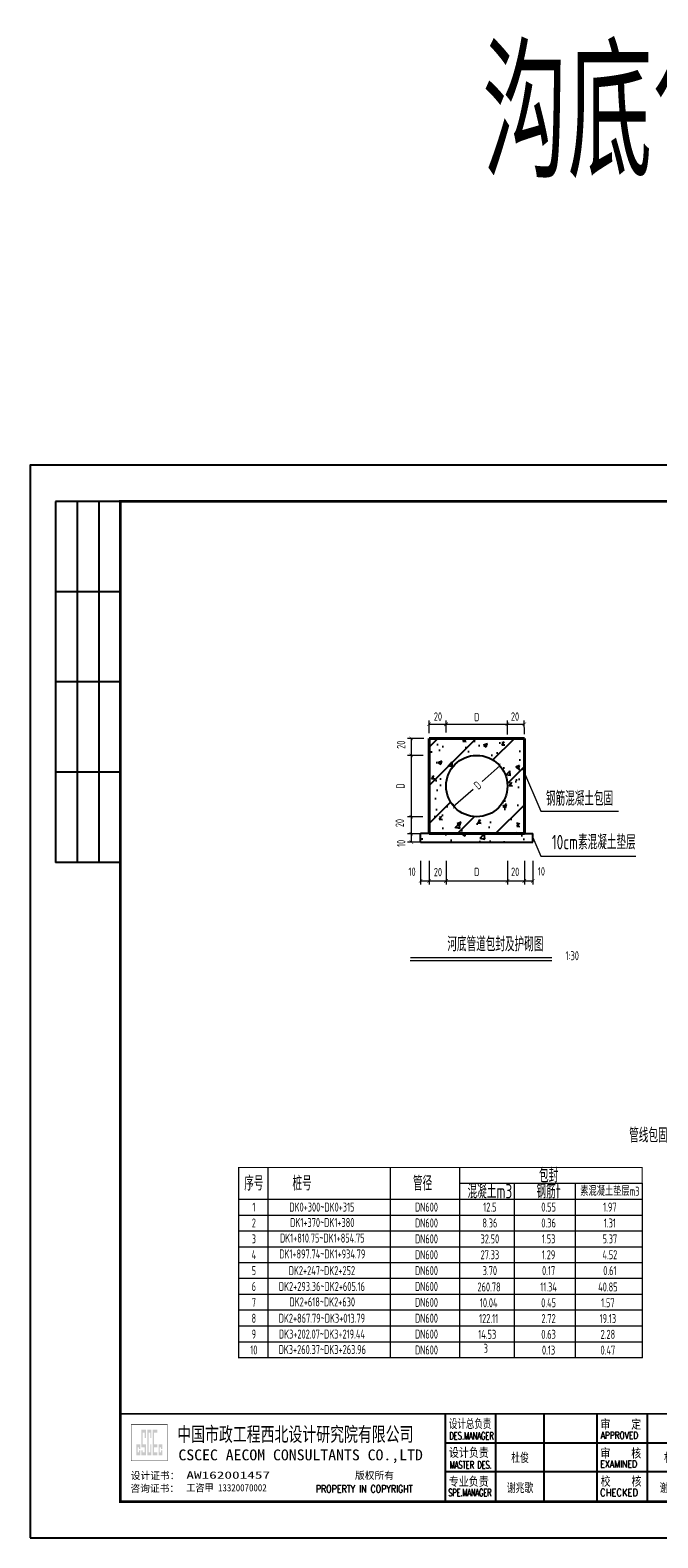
# Model space of a CAD drawing. Extents: x -493406 to 788281, y -294927 to -108123.
# Tile 1 of 9: x 444953 to 446917, y -287676 to -282958. Entities that reach past the tile are written whole.
import ezdxf
from ezdxf.enums import TextEntityAlignment as Align

# ---------------------------------------------------------------- set-up
doc = ezdxf.new("R2010")
doc.units = 0
doc.layers.add('GPSCOMMON', color=7, linetype='Continuous')
doc.layers.add('pp-com', color=7, linetype='Continuous')
doc.layers.add('标注', color=4, linetype='Continuous', lineweight=13)
doc.layers.add('粗线', color=1, linetype='Continuous', lineweight=40)
doc.styles.add('gpshz', font='tssdeng.shx', dxfattribs={"width": 0.7, "bigfont": 'tssdchn.shx'})
doc.styles.add('图签', font='txt', dxfattribs={"width": 0.66})
doc.styles.add('图签 1', font='romanc.shx', dxfattribs={"width": 0.8})
doc.styles.add('图签1', font='romanc.shx', dxfattribs={"width": 0.8})
doc.dimstyles.new('1bi50', dxfattribs={"dimtxt": 35, "dimasz": 15, "dimexe": 15, "dimexo": 15, "dimgap": 0.01, "dimtad": 1, "dimdec": 0, "dimlfac": 0.5, "dimdsep": 46, "dimtxsty": 'gpshz', "dimblk": 'ARCHTICK', "dimcen": 2.5, "dimclrd": 256, "dimclre": 256, "dimclrt": 256, "dimadec": 0, "dimazin": 0, "dimtfac": 1, "dimtdec": 0, "dimtmove": 2, "dimatfit": 0, "dimfxl": 0, "dimlwd": -1, "dimlwe": -1, "dimarcsym": 0})

# ---------------------------------------------------------------- blocks, each defined once
blk = doc.blocks.new('_ArchTick')
at = {"color": 0, "linetype": 'ByBlock', "const_width": 0.15}
blk.add_lwpolyline([(-0.5, -0.5), (0.5, 0.5)], dxfattribs=at)
blk = doc.blocks.new('*D79')
at = {"layer": 'Defpoints', "color": 0}
for p in [(446185.3, -285419.3), (446145.8, -285472.4), (446185.3, -285472.4)]:
    blk.add_point(p, dxfattribs=at)
at = {"layer": '标注'}
for p, q in [((446181.5, -285419.3), (446134.5, -285419.3)), ((446145.8, -285419.3), (446145.8, -285472.4)), ((446181.5, -285472.4), (446134.5, -285472.4))]:
    blk.add_line(p, q, dxfattribs=at)
at = {"layer": '标注', "xscale": 11.25, "yscale": 11.25, "zscale": 11.25}
for p, rotation in [((446145.8, -285419.3), 90), ((446145.8, -285472.4), 270)]:
    blk.add_blockref('_ArchTick', p, dxfattribs=dict(at, rotation=rotation))
at = {"layer": '标注', "insert": (446109.6, -285439.2), "char_height": 26.25, "attachment_point": 5, "rotation": 90, "style": 'gpshz'}
blk.add_mtext('20', dxfattribs=at)
blk = doc.blocks.new('*D80')
at = {"layer": 'Defpoints', "color": 0}
for p in [(446145.8, -285499), (446201.4, -285472.4), (446201.4, -285499)]:
    blk.add_point(p, dxfattribs=at)
at = {"layer": '标注'}
for p, q in [((446197.6, -285472.4), (446134.5, -285472.4)), ((446197.6, -285499), (446134.5, -285499)), ((446145.8, -285472.4), (446145.8, -285499))]:
    blk.add_line(p, q, dxfattribs=at)
at = {"layer": '标注', "xscale": 11.25, "yscale": 11.25, "zscale": 11.25}
for p, rotation in [((446145.8, -285472.4), 90), ((446145.8, -285499), 270)]:
    blk.add_blockref('_ArchTick', p, dxfattribs=dict(at, rotation=rotation))
at = {"layer": '标注', "insert": (446114.2, -285502.7), "char_height": 26.25, "attachment_point": 5, "rotation": 90, "style": 'gpshz'}
blk.add_mtext('10', dxfattribs=at)
blk = doc.blocks.new('*D81')
at = {"layer": 'Defpoints', "color": 0}
for p in [(446188.4, -285174.3), (446145.8, -285227.3), (446187.1, -285227.3)]:
    blk.add_point(p, dxfattribs=at)
at = {"layer": '标注'}
for p, q in [((446184.7, -285174.3), (446134.5, -285174.3)), ((446145.8, -285174.3), (446145.8, -285227.3)), ((446183.3, -285227.3), (446134.5, -285227.3))]:
    blk.add_line(p, q, dxfattribs=at)
at = {"layer": '标注', "xscale": 11.25, "yscale": 11.25, "zscale": 11.25}
for p, rotation in [((446145.8, -285174.3), 90), ((446145.8, -285227.3), 270)]:
    blk.add_blockref('_ArchTick', p, dxfattribs=dict(at, rotation=rotation))
at = {"layer": '标注', "insert": (446114, -285194.1), "char_height": 26.25, "attachment_point": 5, "rotation": 90, "style": 'gpshz'}
blk.add_mtext('20', dxfattribs=at)
blk = doc.blocks.new('*D82')
at = {"layer": 'Defpoints', "color": 0}
for p in [(446187.1, -285227.3), (446145.8, -285419.3), (446185.3, -285419.3)]:
    blk.add_point(p, dxfattribs=at)
at = {"layer": '标注'}
for p, q in [((446183.3, -285227.3), (446134.5, -285227.3)), ((446145.8, -285227.3), (446145.8, -285419.3)), ((446181.5, -285419.3), (446134.5, -285419.3))]:
    blk.add_line(p, q, dxfattribs=at)
at = {"layer": '标注', "xscale": 11.25, "yscale": 11.25, "zscale": 11.25}
for p, rotation in [((446145.8, -285227.3), 90), ((446145.8, -285419.3), 270)]:
    blk.add_blockref('_ArchTick', p, dxfattribs=dict(at, rotation=rotation))
at = {"layer": '标注', "insert": (446111.9, -285323.3), "char_height": 26.2, "attachment_point": 5, "rotation": 90, "style": 'gpshz'}
blk.add_mtext('D', dxfattribs=at)
blk = doc.blocks.new('*D83')
at = {"layer": 'Defpoints', "color": 0}
for p in [(446254.6, -285129.6), (446201.6, -285161.9), (446254.7, -285159.6)]:
    blk.add_point(p, dxfattribs=at)
at = {"layer": '标注'}
for p, q in [((446201.6, -285158.2), (446201.5, -285118.5)), ((446201.5, -285129.7), (446254.6, -285129.6)), ((446254.7, -285155.8), (446254.5, -285118.3))]:
    blk.add_line(p, q, dxfattribs=at)
at = {"layer": '标注', "xscale": 11.25, "yscale": 11.25, "zscale": 11.25}
for p, rotation in [((446201.5, -285129.7), 180.1724947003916), ((446254.6, -285129.6), 0.1724947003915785)]:
    blk.add_blockref('_ArchTick', p, dxfattribs=dict(at, rotation=rotation))
at = {"layer": '标注', "insert": (446229.3, -285105.9), "char_height": 26.25, "attachment_point": 5, "rotation": 0.1725, "style": 'gpshz'}
blk.add_mtext('20', dxfattribs=at)
blk = doc.blocks.new('*D84')
at = {"layer": 'Defpoints', "color": 0}
for p in [(446446.6, -285129.6), (446254.7, -285159.6), (446446.7, -285166)]:
    blk.add_point(p, dxfattribs=at)
at = {"layer": '标注'}
for p, q in [((446254.7, -285155.8), (446254.5, -285118.9)), ((446254.6, -285130.2), (446446.6, -285129.6)), ((446446.7, -285162.2), (446446.5, -285118.3))]:
    blk.add_line(p, q, dxfattribs=at)
at = {"layer": '标注', "xscale": 11.25, "yscale": 11.25, "zscale": 11.25}
for p, rotation in [((446254.6, -285130.2), 180.1724947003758), ((446446.6, -285129.6), 0.1724947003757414)]:
    blk.add_blockref('_ArchTick', p, dxfattribs=dict(at, rotation=rotation))
at = {"layer": '标注', "insert": (446350.7, -285107.6), "char_height": 26.2, "attachment_point": 5, "rotation": 0.1725, "style": 'gpshz'}
blk.add_mtext('D', dxfattribs=at)
blk = doc.blocks.new('*D85')
at = {"layer": 'Defpoints', "color": 0}
for p in [(446499.6, -285129.6), (446446.7, -285166), (446499.7, -285164.7)]:
    blk.add_point(p, dxfattribs=at)
at = {"layer": '标注'}
for p, q in [((446446.7, -285162.2), (446446.5, -285118.5)), ((446446.6, -285129.7), (446499.6, -285129.6)), ((446499.7, -285160.9), (446499.6, -285118.3))]:
    blk.add_line(p, q, dxfattribs=at)
at = {"layer": '标注', "xscale": 11.25, "yscale": 11.25, "zscale": 11.25}
for p, rotation in [((446446.6, -285129.7), 180.1724947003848), ((446499.6, -285129.6), 0.1724947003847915)]:
    blk.add_blockref('_ArchTick', p, dxfattribs=dict(at, rotation=rotation))
at = {"layer": '标注', "insert": (446470.5, -285105.9), "char_height": 26.25, "attachment_point": 5, "rotation": 0.1725, "style": 'gpshz'}
blk.add_mtext('20', dxfattribs=at)
blk = doc.blocks.new('*D86')
at = {"layer": 'Defpoints', "color": 0}
for p in [(446175.1, -285554), (446201.6, -285581.8), (446201.6, -285620.4)]:
    blk.add_point(p, dxfattribs=at)
at = {"layer": '标注'}
for p, q in [((446175.1, -285557.8), (446175.1, -285631.6)), ((446201.6, -285585.6), (446201.6, -285631.6)), ((446175.1, -285620.4), (446201.6, -285620.4))]:
    blk.add_line(p, q, dxfattribs=at)
at = {"layer": '标注', "xscale": 11.25, "yscale": 11.25, "zscale": 11.25, "rotation": 180}
blk.add_blockref('_ArchTick', (446175.1, -285620.4), dxfattribs=at)
at = {"layer": '标注', "xscale": 11.25, "yscale": 11.25, "zscale": 11.25}
blk.add_blockref('_ArchTick', (446201.6, -285620.4), dxfattribs=at)
at = {"layer": '标注', "insert": (446148.3, -285591.4), "char_height": 26.25, "attachment_point": 5, "style": 'gpshz'}
blk.add_mtext('10', dxfattribs=at)
blk = doc.blocks.new('*D87')
at = {"layer": 'Defpoints', "color": 0}
for p in [(446526.2, -285554), (446499.7, -285581.8), (446526.2, -285620.4)]:
    blk.add_point(p, dxfattribs=at)
at = {"layer": '标注'}
for p, q in [((446499.7, -285585.6), (446499.7, -285631.6)), ((446526.2, -285557.8), (446526.2, -285631.6)), ((446499.7, -285620.4), (446526.2, -285620.4))]:
    blk.add_line(p, q, dxfattribs=at)
at = {"layer": '标注', "xscale": 11.25, "yscale": 11.25, "zscale": 11.25, "rotation": 180}
blk.add_blockref('_ArchTick', (446499.7, -285620.4), dxfattribs=at)
at = {"layer": '标注', "xscale": 11.25, "yscale": 11.25, "zscale": 11.25}
blk.add_blockref('_ArchTick', (446526.2, -285620.4), dxfattribs=at)
at = {"layer": '标注', "insert": (446553.1, -285590.4), "char_height": 26.25, "attachment_point": 5, "style": 'gpshz'}
blk.add_mtext('10', dxfattribs=at)
blk = doc.blocks.new('*D88')
at = {"layer": 'Defpoints', "color": 0}
for p in [(446201.6, -285554), (446254.7, -285554), (446254.7, -285620.4)]:
    blk.add_point(p, dxfattribs=at)
at = {"layer": '标注'}
for p, q in [((446201.6, -285557.8), (446201.6, -285631.6)), ((446254.7, -285557.8), (446254.7, -285631.6)), ((446201.6, -285620.4), (446254.7, -285620.4))]:
    blk.add_line(p, q, dxfattribs=at)
at = {"layer": '标注', "xscale": 11.25, "yscale": 11.25, "zscale": 11.25, "rotation": 180}
blk.add_blockref('_ArchTick', (446201.6, -285620.4), dxfattribs=at)
at = {"layer": '标注', "xscale": 11.25, "yscale": 11.25, "zscale": 11.25}
blk.add_blockref('_ArchTick', (446254.7, -285620.4), dxfattribs=at)
at = {"layer": '标注', "insert": (446229.3, -285592.5), "char_height": 26.25, "attachment_point": 5, "style": 'gpshz'}
blk.add_mtext('20', dxfattribs=at)
blk = doc.blocks.new('*D89')
at = {"layer": 'Defpoints', "color": 0}
for p in [(446254.7, -285554), (446446.7, -285554), (446446.7, -285620.4)]:
    blk.add_point(p, dxfattribs=at)
at = {"layer": '标注'}
for p, q in [((446254.7, -285557.8), (446254.7, -285631.6)), ((446446.7, -285557.8), (446446.7, -285631.6)), ((446254.7, -285620.4), (446446.7, -285620.4))]:
    blk.add_line(p, q, dxfattribs=at)
at = {"layer": '标注', "xscale": 11.25, "yscale": 11.25, "zscale": 11.25, "rotation": 180}
blk.add_blockref('_ArchTick', (446254.7, -285620.4), dxfattribs=at)
at = {"layer": '标注', "xscale": 11.25, "yscale": 11.25, "zscale": 11.25}
blk.add_blockref('_ArchTick', (446446.7, -285620.4), dxfattribs=at)
at = {"layer": '标注', "insert": (446350.7, -285592), "char_height": 26.2, "attachment_point": 5, "style": 'gpshz'}
blk.add_mtext('D', dxfattribs=at)
blk = doc.blocks.new('*D90')
at = {"layer": 'Defpoints', "color": 0}
for p in [(446446.7, -285554), (446499.7, -285554), (446499.7, -285620.4)]:
    blk.add_point(p, dxfattribs=at)
at = {"layer": '标注'}
for p, q in [((446446.7, -285557.8), (446446.7, -285631.6)), ((446499.7, -285557.8), (446499.7, -285631.6)), ((446446.7, -285620.4), (446499.7, -285620.4))]:
    blk.add_line(p, q, dxfattribs=at)
at = {"layer": '标注', "xscale": 11.25, "yscale": 11.25, "zscale": 11.25, "rotation": 180}
blk.add_blockref('_ArchTick', (446446.7, -285620.4), dxfattribs=at)
at = {"layer": '标注', "xscale": 11.25, "yscale": 11.25, "zscale": 11.25}
blk.add_blockref('_ArchTick', (446499.7, -285620.4), dxfattribs=at)
at = {"layer": '标注', "insert": (446470.9, -285591.7), "char_height": 26.25, "attachment_point": 5, "style": 'gpshz'}
blk.add_mtext('20', dxfattribs=at)
blk = doc.blocks.new('*U69')
at = {"linetype": 'Continuous'}
h = blk.add_hatch(color=0, dxfattribs=at)
h.paths.add_polyline_path([(30.15, 24.21), (30.15, 23.67), (29.79, 23.67), (29.79, 25.06), (30.15, 25.06), (30.15, 24.58), (30.49, 24.58), (30.49, 25.94), (29.45, 25.94), (29.45, 22.84), (30.49, 22.84), (30.49, 24.21)])
h.paths.add_polyline_path([(30.83, 24.21), (30.83, 22.84), (32.1, 22.84), (32.1, 25.94), (31.17, 25.94), (31.17, 29.16), (31.76, 29.16), (31.76, 27.64), (32.1, 27.64), (32.1, 29.98), (30.83, 29.98), (30.83, 25.06), (31.76, 25.06), (31.76, 23.67), (31.17, 23.67), (31.17, 24.21)])
h.paths.add_polyline_path([(33.25, 25.94), (33.25, 23.67), (32.78, 23.67), (32.78, 29.16), (33.25, 29.16), (33.25, 27.64), (33.59, 27.64), (33.59, 29.98), (32.44, 29.98), (32.44, 22.84), (33.59, 22.84), (33.59, 25.94)])
h.paths.add_polyline_path([(35.22, 29.98), (33.93, 29.98), (33.93, 22.84), (35.22, 22.84), (35.22, 23.67), (34.27, 23.67), (34.27, 25.06), (35.22, 25.06), (35.22, 25.94), (34.27, 25.94), (34.27, 29.16), (35.22, 29.16)])
h.paths.add_polyline_path([(36.25, 24.21), (36.25, 23.67), (35.9, 23.67), (35.9, 25.06), (36.25, 25.06), (36.25, 24.58), (36.59, 24.58), (36.59, 25.94), (35.56, 25.94), (35.56, 22.84), (36.59, 22.84), (36.59, 24.21)])
at = {"color": 0}
for p, q in [((7, 287), (7, 187)), ((25, 287), (7, 287)), ((13, 287), (13, 187)), ((19, 287), (19, 187)), ((360, 275), (360, 287)), ((385, 281), (385, 287)), ((410, 275), (410, 287)), ((360, 281), (410, 281)), ((360, 275), (410, 275)), ((25, 262), (7, 262)), ((25, 237), (7, 237)), ((25, 212), (7, 212)), ((25, 187), (7, 187)), ((129, 10.34), (129, 34.34)), ((142.36, 10.34), (142.36, 34.34)), ((157, 10.34), (157, 34.34)), ((171, 10.34), (171, 34.34)), ((185, 10.34), (185, 34.34)), ((199, 10.34), (199, 34.34)), ((213, 10.34), (213, 34.34)), ((227, 10.34), (227, 34.34)), ((255, 10.34), (255, 34.34)), ((268, 10.34), (268, 34.34)), ((282, 10.34), (282, 34.34)), ((327, 34.34), (327, 26.34)), ((343.88, 34.34), (343.88, 26.34)), ((383.01, 26.34), (383.01, 34.34)), ((396.62, 26.34), (396.62, 34.34)), ((115, 26.34), (330, 26.34)), ((327, 26.34), (410, 26.34)), ((327, 10.34), (327, 26.34)), ((115, 18.34), (327, 18.34))]:
    blk.add_line(p, q, dxfattribs=at)
blk.add_lwpolyline([(0, 0), (420, 0), (420, 297), (0, 297)], close=True, dxfattribs=at)
for points, const_width in [([(410, 10), (410, 287), (25, 287), (25, 10), (410, 10)], 0.75), ([(25, 34.34), (410, 34.34)], 0.5), ([(115, 10.34), (115, 34.34)], 0.5), ([(241, 10.34), (241, 34.34)], 0.5), ([(327, 10.34), (327, 26.34)], 0.35), ([(327, 26.34), (410, 26.34)], 0.35)]:
    blk.add_lwpolyline(points, dxfattribs=dict(at, const_width=const_width))
at = {"color": 0, "linetype": 'Continuous', "const_width": 0.107}
blk.add_lwpolyline([(28, 21.34), (38, 21.34), (38, 31.34), (28, 31.34)], close=True, dxfattribs=at)
at = {"color": 0}
for points in [[(330.54, 14.73), (330.54, 24.73), (331.09, 14.73), (331.09, 24.73)], [(331.74, 14.73), (331.74, 24.73), (332.29, 14.73), (332.29, 24.73)], [(332.94, 14.73), (332.94, 24.73), (335.14, 14.73), (335.14, 24.73)], [(335.79, 14.73), (335.79, 24.73), (336.89, 14.73), (336.89, 24.73)], [(337.54, 14.73), (337.54, 24.73), (338.09, 14.73), (338.09, 24.73)], [(338.74, 14.73), (338.74, 24.73), (339.29, 14.73), (339.29, 24.73)], [(341.04, 14.73), (341.04, 24.73), (341.59, 14.73), (341.59, 24.73)], [(342.79, 14.73), (342.79, 24.73), (343.89, 14.73), (343.89, 24.73)], [(344.54, 14.73), (344.54, 24.73), (345.09, 14.73), (345.09, 24.73)], [(346.29, 14.73), (346.29, 24.73), (347.39, 14.73), (347.39, 24.73)], [(348.04, 14.73), (348.04, 24.73), (348.59, 14.73), (348.59, 24.73)], [(349.24, 14.73), (349.24, 24.73), (350.34, 14.73), (350.34, 24.73)], [(351.54, 14.73), (351.54, 24.73), (352.09, 14.73), (352.09, 24.73)], [(353.84, 14.73), (353.84, 24.73), (354.39, 14.73), (354.39, 24.73)], [(355.04, 14.73), (355.04, 24.73), (355.59, 14.73), (355.59, 24.73)], [(356.79, 14.73), (356.79, 24.73), (357.34, 14.73), (357.34, 24.73)], [(359.09, 14.73), (359.09, 24.73), (359.64, 14.73), (359.64, 24.73)], [(360.29, 14.73), (360.29, 24.73), (360.84, 14.73), (360.84, 24.73)], [(362.04, 14.73), (362.04, 24.73), (362.59, 14.73), (362.59, 24.73)], [(364.34, 14.73), (364.34, 24.73), (364.89, 14.73), (364.89, 24.73)], [(365.54, 14.73), (365.54, 24.73), (366.09, 14.73), (366.09, 24.73)], [(367.29, 14.73), (367.29, 24.73), (368.39, 14.73), (368.39, 24.73)], [(369.04, 14.73), (369.04, 24.73), (369.59, 14.73), (369.59, 24.73)], [(370.79, 14.73), (370.79, 24.73), (371.89, 14.73), (371.89, 24.73)], [(372.54, 14.73), (372.54, 24.73), (373.09, 14.73), (373.09, 24.73)], [(375.39, 14.73), (375.39, 24.73), (375.94, 14.73), (375.94, 24.73)], [(376.59, 14.73), (376.59, 24.73), (377.14, 14.73), (377.14, 24.73)], [(377.79, 14.73), (377.79, 24.73), (378.34, 14.73), (378.34, 24.73)], [(378.99, 14.73), (378.99, 24.73), (380.09, 14.73), (380.09, 24.73)], [(380.74, 14.73), (380.74, 24.73), (381.84, 14.73), (381.84, 24.73)], [(383.04, 14.73), (383.04, 24.73), (383.59, 14.73), (383.59, 24.73)], [(384.79, 14.73), (384.79, 24.73), (385.89, 14.73), (385.89, 24.73)], [(386.54, 14.73), (386.54, 24.73), (387.64, 14.73), (387.64, 24.73)], [(388.29, 14.73), (388.29, 24.73), (389.39, 14.73), (389.39, 24.73)], [(390.59, 14.73), (390.59, 24.73), (391.69, 14.73), (391.69, 24.73)], [(392.34, 14.73), (392.34, 24.73), (392.89, 14.73), (392.89, 24.73)], [(393.54, 14.73), (393.54, 24.73), (394.09, 14.73), (394.09, 24.73)], [(395.29, 14.73), (395.29, 24.73), (396.94, 14.73), (396.94, 24.73)], [(397.59, 14.73), (397.59, 24.73), (398.14, 14.73), (398.14, 24.73)], [(398.79, 14.73), (398.79, 24.73), (399.34, 14.73), (399.34, 24.73)], [(399.99, 14.73), (399.99, 24.73), (400.54, 14.73), (400.54, 24.73)], [(401.19, 14.73), (401.19, 24.73), (403.39, 14.73), (403.39, 24.73)], [(404.04, 14.73), (404.04, 24.73), (404.59, 14.73), (404.59, 24.73)], [(404.59, 14.73), (404.59, 24.73), (404.59, 14.73), (404.59, 24.73)], [(404.59, 14.73), (404.59, 24.73), (404.59, 14.73), (404.59, 24.73)], [(404.59, 14.73), (404.59, 24.73), (404.59, 14.73), (404.59, 24.73)], [(404.59, 14.73), (404.59, 24.73), (404.59, 14.73), (404.59, 24.73)], [(404.59, 14.73), (404.59, 24.73), (404.59, 14.73), (404.59, 24.73)], [(404.59, 14.73), (404.59, 24.73), (404.59, 14.73), (404.59, 24.73)], [(404.59, 14.73), (404.59, 24.73), (404.59, 14.73), (404.59, 24.73)], [(404.59, 14.73), (404.59, 24.73), (404.59, 14.73), (404.59, 24.73)], [(404.59, 14.73), (404.59, 24.73), (404.59, 14.73), (404.59, 24.73)], [(404.59, 14.73), (404.59, 24.73), (404.59, 14.73), (404.59, 24.73)], [(404.59, 14.73), (404.59, 24.73), (404.59, 14.73), (404.59, 24.73)], [(404.59, 14.73), (404.59, 24.73), (404.59, 14.73), (404.59, 24.73)], [(404.59, 14.73), (404.59, 24.73), (404.59, 14.73), (404.59, 24.73)], [(404.59, 14.73), (404.59, 24.73), (404.59, 14.73), (404.59, 24.73)], [(404.59, 14.73), (404.59, 24.73), (404.59, 14.73), (404.59, 24.73)], [(404.59, 14.73), (404.59, 24.73), (404.59, 14.73), (404.59, 24.73)], [(404.59, 14.73), (404.59, 24.73), (404.59, 14.73), (404.59, 24.73)]]:
    blk.add_solid(points, dxfattribs=at)
at = {"color": 0, "linetype": 'Continuous'}
for s, height, style, width, p in [('共       张', 2.5, '图签', 0.8, (364.26, 282.49)), ('第       张', 2.5, '图签', 0.8, (389.04, 282.49)), ('中国市政工程西北设计研究院有限公司', 4, '图签', 0.74, (40.74, 26.71)), ('设计总负责', 2.5, '图签', 0.67, (115.98, 30.39)), ('DES.MANAGER', 2, '图签1', 0.55, (116.1, 27.26)), ('APPROVED', 2, '图签 1', 0.75, (158.02, 27.38)), ('审    定', 2.5, '图签', 0.85, (157.92, 30.22)), ('设    计', 2.5, '图签', 0.85, (199.94, 30.25)), ('DESIGNED', 2, '图签 1', 0.78, (199.99, 27.38)), ('PROJECT NO.', 2, '图签 1', 0.6, (241.93, 27.38)), ('工程编号', 2.5, '图签', 0.85, (241.94, 30.2)), ('工程名称', 2.5, '图签', 0.85, (268.91, 30.22)), ('PROJECT', 2, '图签 1', 0.8, (269.68, 27.39)), ('DRAWING NO.', 2, '图签 1', 0.59, (329.18, 27.29)), ('图纸编号', 2.5, '图签', 0.85, (329.28, 30.36)), ('EDITION', 2, '图签 1', 0.75, (385.15, 27.26)), ('版  本', 2.5, '图签', 0.85, (385.33, 30.27)), ('设计负责', 2.5, '图签', 0.85, (115.98, 22.4)), ('审    核', 2.5, '图签', 0.85, (157.92, 22.21)), ('注册工程师', 2.5, '图签', 0.68, (200, 22.38)), ('图纸比例', 2.5, '图签', 0.85, (241.94, 22.31)), ('子项名称', 2.5, '图签', 0.85, (268.88, 22.24)), ('CSCEC AECOM CONSULTANTS CO.,LTD', 3, '图签', 1.07, (41.06, 21.47)), ('MASTER DES.', 2, '图签1', 0.57, (116.21, 19.2)), ('EXAMINED', 2, '图签 1', 0.79, (157.88, 19.46)), ('REG.ENGINEER', 2, '图签 1', 0.53, (199.98, 19.5)), ('SCALE', 2, '图签 1', 0.8, (244.22, 19.48)), ('SUBSECTION', 2, '图签 1', 0.64, (268.76, 19.39)), ('专业负责', 2.5, '图签', 0.85, (115.95, 14.38)), ('校    核', 2.5, '图签', 0.85, (158, 14.42)), ('注册建筑师', 2.5, '图签', 0.68, (200.02, 14.45)), ('出图日期', 2.5, '图签', 0.85, (241.87, 14.4)), ('图纸名称', 2.5, '图签', 0.85, (268.91, 14.33)), ('PROPERTY IN COPYRIGHT', 2, '图签 1', 0.8, (79.11, 12.55)), ('SPE.MANAGER', 2, '图签 1', 0.56, (115.81, 11.53)), ('CHECKED', 2, '图签 1', 0.85, (157.85, 11.55)), ('REG.ARCHITECT', 2, '图签 1', 0.5, (199.98, 11.52)), ('DATE', 2, '图签 1', 0.8, (244.61, 11.52)), ('DRAWING TITLE', 2, '图签 1', 0.5, (268.86, 11.53))]:
    blk.add_text(s, height=height, dxfattribs=dict(at, style=style, width=width)).set_placement(p)
at = {"color": 0, "linetype": 'Continuous', "style": '图签'}
for s, p in [('设计证书：', (27.85, 16.24)), ('版权所有', (89.96, 16.29)), ('咨询证书：', (27.76, 12.7))]:
    blk.add_text(s, height=2, dxfattribs=at).set_placement(p)
at = {"color": 0}
blk.add_text('A J S 0 0 0 T 9 W Y ', height=2.5, dxfattribs=at).set_placement((368.31, 14.23), align=Align.TOP_CENTER)
at = {"color": 0, "linetype": 'Continuous', "style": '图签', "flags": 8}
for tag, width, p, p2 in [('设计总负责', 0.611046, (130.25, 28.99), (141.11, 28.99)), ('工程名称', 2.988281, (283.25, 28.99), (325.75, 28.99)), ('图纸编号', 2.575163, (345.13, 28.99), (381.76, 28.99)), ('子项名称', 2.988281, (283.25, 20.99), (325.75, 20.99))]:
    blk.add_attdef(tag, text='', height=2.5, dxfattribs=dict(at, width=width)).set_placement(p, p2, align=Align.FIT)
at = {"color": 0, "linetype": 'Continuous', "ltscale": 0.055, "style": '图签', "flags": 8}
for tag, width, p, p2 in [('审定', 1.617188, (172.25, 28.99), (183.75, 28.99)), ('设计', 1.617188, (214.25, 28.99), (225.75, 28.99)), ('工程编号', 0.738284, (256.25, 28.99), (266.75, 28.99)), ('版本', 1.530605, (397.87, 28.99), (408.75, 28.99)), ('设计负责', 0.763807, (130.25, 20.99), (141.11, 20.99)), ('审核', 1.617188, (172.25, 20.99), (183.75, 20.99)), ('注册工程师', 0.646875, (214.25, 20.99), (225.75, 20.99)), ('图纸比例', 0.738284, (256.25, 20.99), (266.75, 20.99)), ('专业负责', 0.763807, (130.25, 12.65), (141.11, 12.65)), ('校核', 1.617188, (172.25, 12.65), (183.75, 12.65)), ('注册建筑师', 0.646875, (214.25, 12.65), (225.75, 12.65)), ('出图日期', 0.738284, (256.25, 12.65), (266.75, 12.65))]:
    blk.add_attdef(tag, text='', height=2.5, dxfattribs=dict(at, width=width)).set_placement(p, p2, align=Align.FIT)
at = {"color": 0, "linetype": 'Continuous', "style": '图签'}
for tag, p, width in [('设计证书', (43.26, 16.37), 1.55), ('咨询证书', (43.26, 12.88), 0.9)]:
    blk.add_attdef(tag, p, '', height=2, dxfattribs=dict(at, width=width))
at = {"color": 0, "linetype": 'Continuous', "style": '图签', "width": 0.85}
for tag, height, p in [('图纸名称_2_1', 2.2, (305.02, 15.12)), ('图纸名称_1_1', 2.5, (305.02, 13.35)), ('图纸名称_2_2', 2.2, (305.02, 11.51))]:
    blk.add_attdef(tag, text='', height=height, dxfattribs=at).set_placement(p, align=Align.CENTER)
blk = doc.blocks.new('20180504.1549202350')
at = {"layer": 'GPSCOMMON'}
h = blk.add_hatch(dxfattribs=at)
h.set_pattern_fill('ANSI31', color=256, scale=26.6666, style=0)
h.set_pattern_definition([(45, (-208035.46, -18066.73), (-59.868224, 59.868224), [])])
h.paths.add_polyline_path([(446499.72, -285174.27), (446356.88, -285174.27), (446201.63, -285174.27), (446201.63, -285309.98), (446201.63, -285472.36), (446371.72, -285472.36), (446499.72, -285472.36), (446499.72, -285309.98)])
h.paths.add_polyline_path([(446446.68, -285323.32, -1), (446254.68, -285323.32, -1)], flags=16)
h.paths.add_polyline_path([(446140.41, -285527.44), (446140.41, -285477.9), (446094.65, -285477.9), (446094.65, -285527.44)], flags=9)
h = blk.add_hatch(dxfattribs=at)
h.set_pattern_fill('AR-CONC', color=256, scale=0.666665, style=0)
h.set_pattern_definition([(50, (-778743.33, 178516.6), (121.456142, -10.6260305), [12.699968, -139.699651]), (355, (-778743.33, 178516.6), (-23.495556, 127.370912), [10.159975, -111.76011]), (100.451445, (-778733.21, 178515.72), (97.960586, 116.744876), [10.793312, -118.726533]), (46.1842, (-778743.33, 178550.47), (180.718909, -28.028149), [19.049952, -209.549476]), (96.635558, (-778728.27, 178548.13), (158.269027, 164.950337), [16.189975, -178.08996]), (351.184151, (-778743.33, 178550.47), (158.269027, 164.950337), [15.23994, -167.639402]), (21, (-778726.39, 178542), (101.076008, -68.176628), [12.699968, -139.699651]), (326, (-778726.4, 178542), (41.201249, 122.79167), [10.159975, -111.759721]), (71.451445, (-778717.97, 178536.32), (142.277257, 54.615043), [10.793312, -118.726328]), (37.5, (-778743.328, 178516.603), (2.0590637, 56.369885), [0, -110.4050573, 0, -113.4530497, 0, -112.183053]), (7.5, (-778743.33, 178516.6), (44.5463303, 66.786883), [0, -64.6851716, 0, -107.8650637, 0, -42.7565598]), (327.5, (-778781.09, 178516.603), (90.3935041, -3.8191531), [0, -42.3332275, 0, -132.07967, 0, -175.259562]), (317.5, (-778798.02, 178516.6), (98.7525407, 16.9509516), [0, -55.033196, 0, -87.7144474, 0, -124.459689])])
h.paths.add_polyline_path([(446499.72, -285174.27), (446356.88, -285174.27), (446201.63, -285174.27), (446201.63, -285309.98), (446201.63, -285472.36), (446371.72, -285472.36), (446499.72, -285472.36), (446499.72, -285309.98)])
h.paths.add_polyline_path([(446446.68, -285323.32, -1), (446254.68, -285323.32, -1)], flags=16)
at = {"layer": 'GPSCOMMON', "ltscale": 0.01}
h = blk.add_hatch(dxfattribs=at)
h.set_pattern_fill('AR-CONC', color=256, scale=0.666665, style=0)
h.set_pattern_definition([(50, (-690.8, 29.6), (121.456142, -10.62603), [12.699968, -139.69965]), (355, (-690.8, 29.6), (-23.49516, 127.370777), [10.159975, -111.75972]), (100.451, (-680.68, 28.71), (97.961423, 116.744167), [10.793306, -118.72637]), (46.1842, (-690.8, 63.47), (180.71891, -28.02815), [19.04995, -209.549476]), (96.6356, (-675.74, 61.13), (158.269094, 164.94996), [16.18996, -178.089555]), (351.184, (-690.8, 63.47), (158.26934, 164.949666), [15.23996, -167.63958]), (21, (-673.87, 55), (101.076334, -68.176842), [12.699968, -139.69965]), (326, (-673.87, 55), (41.20125, 122.79167), [10.159975, -111.75972]), (71.4514, (-665.44, 49.32), (142.277305, 54.615102), [10.793306, -118.72637]), (37.5, (-690.8, 29.6), (2.0590637, 56.369885), [0, -110.405057, 0, -113.45305, 0, -112.183053]), (7.5, (-690.8, 29.6), (44.54633, 66.786883), [0, -64.685172, 0, -107.865064, 0, -42.75656]), (327.5, (-728.56, 29.6), (90.393504, -3.819153), [0, -42.3332275, 0, -132.07967, 0, -175.259562]), (317.5, (-745.495, 29.6), (98.752541, 16.950952), [0, -55.033196, 0, -87.714447, 0, -124.459689])])
h.paths.add_polyline_path([(446201.63, -285472.36), (446175.11, -285472.36), (446175.11, -285499.03), (446526.25, -285499.03), (446526.25, -285472.36), (446499.72, -285472.36), (446356.88, -285472.36)])
at = {"layer": 'GPSCOMMON'}
for p, q in [((446201.63, -285472.36), (446175.11, -285472.36)), ((446175.11, -285499.03), (446526.25, -285499.03)), ((446499.72, -285472.36), (446526.25, -285472.36))]:
    blk.add_line(p, q, dxfattribs=at)
for points in [[(446175.11, -285499.03), (446175.11, -285472.36)], [(446526.25, -285499.03), (446526.25, -285472.36)]]:
    blk.add_lwpolyline(points, dxfattribs=at)
blk.add_circle((446350.68, -285323.32), 96, dxfattribs=at)
at = {"layer": '标注'}
for p, q in [((446424.41, -285259.53), (446367.57, -285308.71)), ((446493.77, -285268.67), (446551.74, -285401.53)), ((446276.94, -285387.12), (446339.13, -285333.31)), ((446551.74, -285401.53), (446794.4, -285401.53)), ((446526.25, -285484.7), (446551.74, -285543.13)), ((446551.74, -285543.13), (446848.8, -285543.13)), ((446142.42, -285869.37), (446586.18, -285869.37)), ((445604.8, -286516.73), (445604.8, -287112.77)), ((445697, -286516.73), (445697, -287112.77)), ((446080.2, -286516.73), (446080.2, -287112.77)), ((446296.7, -286516.73), (446296.7, -287112.77)), ((446296.7, -286566.4), (446868.8, -286566.4)), ((446467.3, -286566.4), (446467.3, -287112.77)), ((446658.92, -286566.4), (446658.92, -287112.77)), ((446868.8, -286566.4), (446868.8, -287112.77)), ((445604.8, -286616.07), (446868.8, -286616.07)), ((445604.8, -286665.74), (446868.8, -286665.74)), ((445604.8, -286715.41), (446868.8, -286715.41)), ((445604.8, -286765.08), (446868.8, -286765.08)), ((445604.8, -286814.75), (446868.8, -286814.75)), ((446868.8, -286864.42), (445604.8, -286864.42)), ((446868.8, -286914.09), (445604.8, -286914.09)), ((446868.8, -286963.76), (445604.8, -286963.76)), ((446868.8, -287013.43), (445604.8, -287013.43)), ((446868.8, -287112.77), (445604.8, -287112.77))]:
    blk.add_line(p, q, dxfattribs=at)
for points, const_width in [([(446142.42, -285860.39), (446586.18, -285860.39)], 3.75), ([(445604.8, -286516.73), (446868.8, -286516.73), (446868.8, -287112.77), (445604.8, -287112.77), (445604.8, -286516.73)], 3.02)]:
    blk.add_lwpolyline(points, dxfattribs=dict(at, const_width=const_width))
blk.add_lwpolyline([(446868.8, -287063.1), (445604.8, -287063.1)], dxfattribs=at)
at = {"layer": '粗线'}
for p, q in [((446201.63, -285309.98), (446201.63, -285174.27)), ((446371.72, -285174.27), (446201.63, -285174.27)), ((446356.88, -285174.27), (446499.72, -285174.27)), ((446499.72, -285309.98), (446499.72, -285174.27)), ((446201.63, -285309.98), (446201.63, -285472.36)), ((446499.72, -285309.98), (446499.72, -285472.36)), ((446371.72, -285472.36), (446201.63, -285472.36)), ((446356.88, -285472.36), (446499.72, -285472.36))]:
    blk.add_line(p, q, dxfattribs=at)
at = {"layer": 'pp-com'}
ref = blk.add_blockref('*U69', (444953.1, -287675.8), dxfattribs=dict(at, xscale=11.3, yscale=11.3, zscale=11.3))
ref.add_attrib('咨询证书', '工咨甲 13320070002', (445441.91, -287530.29), dxfattribs={"layer": '0', "color": 0, "height": 22.6, "style": '图签', "width": 0.9})
ref.add_attrib('版本', 'A版', dxfattribs={"layer": '0', "color": 0, "height": 28.25, "style": '图签', "width": 0.7, "flags": 8}).set_placement((449510.48, -287348.23), align=Align.CENTER)
ref.add_attrib('图纸编号', '给水－施－A－04－水－08', dxfattribs={"layer": '0', "color": 0, "height": 28.25, "style": '图签', "width": 0.7, "flags": 8}).set_placement((449060.02, -287348.23), align=Align.CENTER)
ref.add_attrib('子项名称', '徐丰路、东环路（沛敬路~敬五路）供水管道工程', dxfattribs={"layer": '0', "color": 0, "height": 28.25, "style": '图签', "width": 0.552871, "flags": 8}).set_placement((448153.83, -287438.63), (448634.08, -287438.63), align=Align.FIT)
ref.add_attrib('工程名称', '沛县区域供水工程（2018年度）', dxfattribs={"layer": '0', "color": 0, "height": 28.25, "style": '图签', "width": 0.7, "flags": 8}).set_placement((448393.95, -287348.23), align=Align.CENTER)
ref.add_attrib('出图日期', '2018-02', dxfattribs={"layer": '0', "color": 0, "height": 28.25, "style": '图签', "width": 0.7, "flags": 8}).set_placement((447908.05, -287532.85), align=Align.CENTER)
ref.add_attrib('图纸比例', '示意', dxfattribs={"layer": '0', "color": 0, "height": 28.25, "style": '图签', "width": 0.7, "flags": 8}).set_placement((447908.05, -287438.63), align=Align.CENTER)
ref.add_attrib('工程编号', '2017-JS037', dxfattribs={"layer": '0', "color": 0, "height": 28.25, "style": '图签', "width": 0.587346, "flags": 8}).set_placement((447848.73, -287348.23), (447967.38, -287348.23), align=Align.FIT)
ref.add_attrib('设计', '马敬广', dxfattribs={"layer": '0', "color": 0, "height": 28.25, "style": '图签', "width": 0.7, "flags": 8}).set_placement((447439.1, -287348.23), align=Align.CENTER)
ref.add_attrib('校核', '谢兆歌', dxfattribs={"layer": '0', "color": 0, "height": 28.25, "style": '图签', "width": 0.7, "flags": 8}).set_placement((446964.5, -287532.85), align=Align.CENTER)
ref.add_attrib('审核', '杜俊', dxfattribs={"layer": '0', "color": 0, "height": 28.25, "style": '图签', "width": 0.7, "flags": 8}).set_placement((446964.5, -287438.63), align=Align.CENTER)
ref.add_attrib('专业负责', '谢兆歌', dxfattribs={"layer": '0', "color": 0, "height": 28.25, "style": '图签', "width": 0.7, "flags": 8}).set_placement((446486.3, -287532.85), align=Align.CENTER)
ref.add_attrib('设计负责', '杜俊', dxfattribs={"layer": '0', "color": 0, "height": 28.25, "style": '图签', "width": 0.7, "flags": 8}).set_placement((446486.3, -287438.63), align=Align.CENTER)
ref.add_attrib('设计证书', 'AW162001457', (445441.91, -287490.79), dxfattribs={"layer": '0', "color": 0, "height": 22.6, "style": '图签', "width": 1.55})
ref.add_attrib('图纸名称_1_1', '直埋管包固图', dxfattribs={"layer": '0', "color": 0, "height": 28.25, "style": '图签', "width": 0.85}).set_placement((448399.86, -287524.89), align=Align.CENTER)
at = {"layer": '标注', "xscale": 11.2499999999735, "yscale": 11.25, "zscale": 11.25}
for p, rotation in [((446423.28, -285260.51), 40.8651172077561), ((446278.08, -285386.14), 220.8651172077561)]:
    blk.add_blockref('_ArchTick', p, dxfattribs=dict(at, rotation=rotation))
at = {"layer": '标注', "style": 'gpshz', "width": 0.7}
for s, height, p in [('沟底包固', 400, (446368.8, -283419.3)), ('管线包固工程量表', 45.2, (446827.7, -286438.8))]:
    blk.add_text(s, height=height, dxfattribs=at).set_placement(p)
for s, height, p in [('钢筋混凝土包固', 45.2, (446777.7, -285398.59, -6657.95)), ('10cm素混凝土垫层', 45.2, (446848.1, -285534.99, -6657.95)), ('河底管道包封及护砌图', 45.2, (446559.31, -285854.23)), ('1:30', 28.25, (446670.52, -285876.84))]:
    blk.add_text(s, height=height, dxfattribs=at).set_placement(p, align=Align.BOTTOM_RIGHT)
for s, height, p in [('序号', 45.2, (445653.21, -286566.4)), ('桩号', 45.2, (445804.04, -286566.4)), ('管径', 45.2, (446181.24, -286566.4)), ('包封', 45.2, (446575.66, -286541.57)), ('混凝土m3', 45.2, (446391.75, -286591.24)), ('钢筋t', 45.2, (446575.66, -286591.24)), ('素混凝土垫层m3', 28.25, (446767.29, -286591.24)), ('1', 28.25, (445653.21, -286640.91)), ('DK0+300~DK0+315', 28.25, (445866.14, -286640.91)), ('DN600', 28.25, (446193.35, -286640.91)), ('12.5', 28.25, (446391.75, -286640.91)), ('0.55', 28.25, (446575.66, -286640.91)), ('1.97', 28.25, (446767.29, -286640.91)), ('2', 28.25, (445653.21, -286690.58)), ('DK1+370~DK1+380', 28.25, (445867.33, -286689.13)), ('DN600', 28.25, (446193.35, -286690.58)), ('8.36', 28.25, (446391.75, -286690.58)), ('0.36', 28.25, (446575.66, -286690.58)), ('1.31', 28.25, (446767.29, -286690.58)), ('3', 28.25, (445653.21, -286740.25)), ('DK1+810.75~DK1+854.75', 28.25, (445867.33, -286737.8)), ('4', 28.25, (445653.21, -286789.92)), ('DK1+897.74~DK1+934.79', 28.25, (445867.33, -286787.47)), ('5', 28.25, (445653.21, -286839.59)), ('DK2+247~DK2+252', 28.25, (445866.14, -286839.59)), ('6', 28.25, (445653.21, -286889.26)), ('DK2+293.36~DK2+605.16', 28.25, (445866.14, -286889.26)), ('DN600', 28.25, (446193.35, -286889.26)), ('260.78', 28.25, (446389.2, -286890.8)), ('11.34', 28.25, (446575.45, -286890.8)), ('40.85', 28.25, (446761.05, -286890.8)), ('7', 28.25, (445653.21, -286938.93)), ('DK2+618~DK2+630', 28.25, (445867.33, -286937.48)), ('DN600', 28.25, (446193.35, -286938.93)), ('10.04', 28.25, (446388.1, -286940.19)), ('0.45', 28.25, (446575.45, -286940.19)), ('1.57', 28.25, (446761.05, -286940.19)), ('8', 28.25, (445653.21, -286988.6)), ('DK2+867.79~DK3+013.79', 28.25, (445866.14, -286988.6)), ('DN600', 28.25, (446193.35, -286988.6)), ('122.11', 28.25, (446387.9, -286989.58)), ('2.72', 28.25, (446575.45, -286989.58)), ('19.13', 28.25, (446761.05, -286989.58)), ('9', 28.25, (445653.21, -287038.27)), ('DK3+202.07~DK3+219.44', 28.25, (445866.14, -287038.27)), ('DN600', 28.25, (446193.35, -287038.27)), ('14.53', 28.25, (446383.5, -287038.97)), ('0.63', 28.25, (446575.45, -287038.97)), ('2.28', 28.25, (446761.05, -287038.97)), ('10', 28.25, (445653.21, -287087.93)), ('DK3+260.37~DK3+263.96', 28.25, (445867.33, -287086.49)), ('DN600', 28.25, (446193.35, -287087.93)), ('3', 28.25, (446379.1, -287082.74)), ('0.13', 28.25, (446575.45, -287088.36)), ('0.47', 28.25, (446761.05, -287088.36))]:
    blk.add_text(s, height=height, dxfattribs=at).set_placement(p, align=Align.MIDDLE_CENTER)
at = {"layer": '标注', "color": 3, "style": 'gpshz', "width": 0.7}
for s, p in [('DN600', (446193.35, -286740.25)), ('32.50', (446391.75, -286740.25)), ('1.53', (446575.66, -286740.25)), ('5.37', (446767.29, -286740.25)), ('DN600', (446193.35, -286789.92)), ('27.33', (446391.75, -286789.92)), ('1.29', (446575.66, -286789.92)), ('4.52', (446767.29, -286789.92)), ('DN600', (446193.35, -286839.59)), ('3.70', (446391.75, -286839.59)), ('0.17', (446575.66, -286839.59)), ('0.61', (446767.29, -286839.59))]:
    blk.add_text(s, height=28.25, dxfattribs=at).set_placement(p, align=Align.MIDDLE_CENTER)
at = {"layer": '标注', "insert": (446353.35, -285321.01), "char_height": 26.25, "attachment_point": 5, "rotation": 40.86512, "style": 'gpshz'}
blk.add_mtext('D', dxfattribs=at)
at = {"layer": '标注'}
for base, p1, p2, angle, picture, middle in [((446254.57, -285129.59), (446201.62, -285161.92), (446254.66, -285159.59), 180.17249, '*D83', (446229.3, -285105.93)), ((446499.61, -285129.59), (446446.67, -285165.96), (446499.72, -285164.69), 180.17249, '*D85', (446470.54, -285105.93)), ((446145.75, -285227.32), (446188.4, -285174.27), (446187.1, -285227.32), 90, '*D81', (446113.95, -285194.13)), ((446145.75, -285472.36), (446185.3, -285419.32), (446185.3, -285472.36), 90, '*D79', (446109.62, -285439.17)), ((446145.75, -285499.03), (446201.36, -285472.36), (446201.36, -285499.03), 90, '*D80', (446114.16, -285502.67)), ((446254.69, -285620.37), (446201.63, -285554), (446254.69, -285554), 180, '*D88', (446229.33, -285592.52)), ((446499.72, -285620.37), (446446.68, -285554), (446499.72, -285554), 180, '*D90', (446470.92, -285591.67))]:
    dim = blk.add_linear_dim(base=base, p1=p1, p2=p2, angle=angle, dimstyle='1bi50', override={"dimscale": 0.75, "dimexo": 5, "dimgap": 0.1, "dimlfac": 0.3777}, dxfattribs=at)
    dim.commit()
    dim.dimension.update_dxf_attribs({"geometry": picture, "text_midpoint": middle, "dimtype": 160})
for base, p1, p2, angle, picture, middle in [((446446.56, -285129.59), (446254.66, -285159.59), (446446.67, -285165.96), 180.17249, '*D84', (446350.66, -285107.56)), ((446145.75, -285419.32), (446187.1, -285227.32), (446185.3, -285419.32), 90, '*D82', (446111.88, -285323.32)), ((446446.68, -285620.37), (446254.69, -285554), (446446.68, -285554), 180, '*D89', (446350.68, -285591.99))]:
    dim = blk.add_linear_dim(base=base, p1=p1, p2=p2, angle=angle, text='D', dimstyle='1bi50', override={"dimscale": 0.75, "dimexo": 5, "dimgap": 0.1, "dimlfac": 0.3777}, dxfattribs=at)
    dim.commit()
    dim.dimension.update_dxf_attribs({"geometry": picture, "text_midpoint": middle, "dimtype": 160})
for base, p1, p2, picture, middle in [((446201.63, -285620.37), (446175.11, -285554), (446201.63, -285581.84), '*D86', (446148.3, -285591.43)), ((446526.25, -285620.37), (446499.72, -285581.84), (446526.25, -285554), '*D87', (446553.06, -285590.44))]:
    dim = blk.add_linear_dim(base=base, p1=p1, p2=p2, dimstyle='1bi50', override={"dimscale": 0.75, "dimexo": 5, "dimgap": 0.1, "dimlfac": 0.3777}, dxfattribs=at)
    dim.commit()
    dim.dimension.update_dxf_attribs({"geometry": picture, "text_midpoint": middle, "dimtype": 160})

msp = doc.modelspace()

# ---------------------------------------------------------------- block references
at = {"layer": 'GPSCOMMON'}
msp.add_blockref('20180504.1549202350', (0, 0), dxfattribs=at)

doc.saveas('drawing.dxf')
